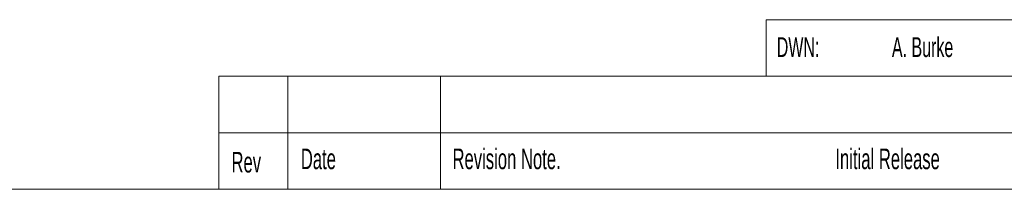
# Model space of a CAD drawing. Header units: millimetres. Extents: x 0 to 420, y 0 to 297.
# Tile 3 of 21: x 139 to 279, y 7 to 31. Entities that reach past the tile are written whole.
import ezdxf

# ---------------------------------------------------------------- set-up
doc = ezdxf.new("R2010")
doc.units = ezdxf.units.MM
doc.styles.add('SLDTEXTSTYLE0', font='TXT', dxfattribs={"width": 0.605})

msp = doc.modelspace()

# ---------------------------------------------------------------- linework, layer by layer
at = {"color": 7, "linetype": 'Continuous', "lineweight": 18}
for p, q in [((245, 31), (245, 23)), ((245, 31), (305, 31)), ((167.56, 23), (167.56, 7)), ((167.56, 23), (245, 23)), ((177.28, 23), (177.28, 7)), ((198.93, 23), (198.93, 7)), ((245, 23), (413, 23)), ((167.56, 15), (245, 15)), ((245, 15), (365, 15)), ((7, 7), (413, 7))]:
    msp.add_line(p, q, dxfattribs=at)

# ---------------------------------------------------------------- texts
at = {"color": 7, "linetype": 'Continuous', "lineweight": 0, "style": 'SLDTEXTSTYLE0'}
for s, insert, char_height, attachment_point in [('DWN:', (246.5, 28.52), 2.8, 1), ('A. Burke', (262.8, 28.52), 2.8, 1), ('Date', (179.14, 12.76), 2.91, 1), ('Revision Note.', (200.61, 12.76), 2.9104, 1), ('Initial Release', (262.19, 12.76), 2.9104, 2), ('Rev', (169.33, 12.29), 2.91, 1)]:
    msp.add_mtext(s, dxfattribs=dict(at, insert=insert, char_height=char_height, attachment_point=attachment_point))

doc.saveas('drawing.dxf')
